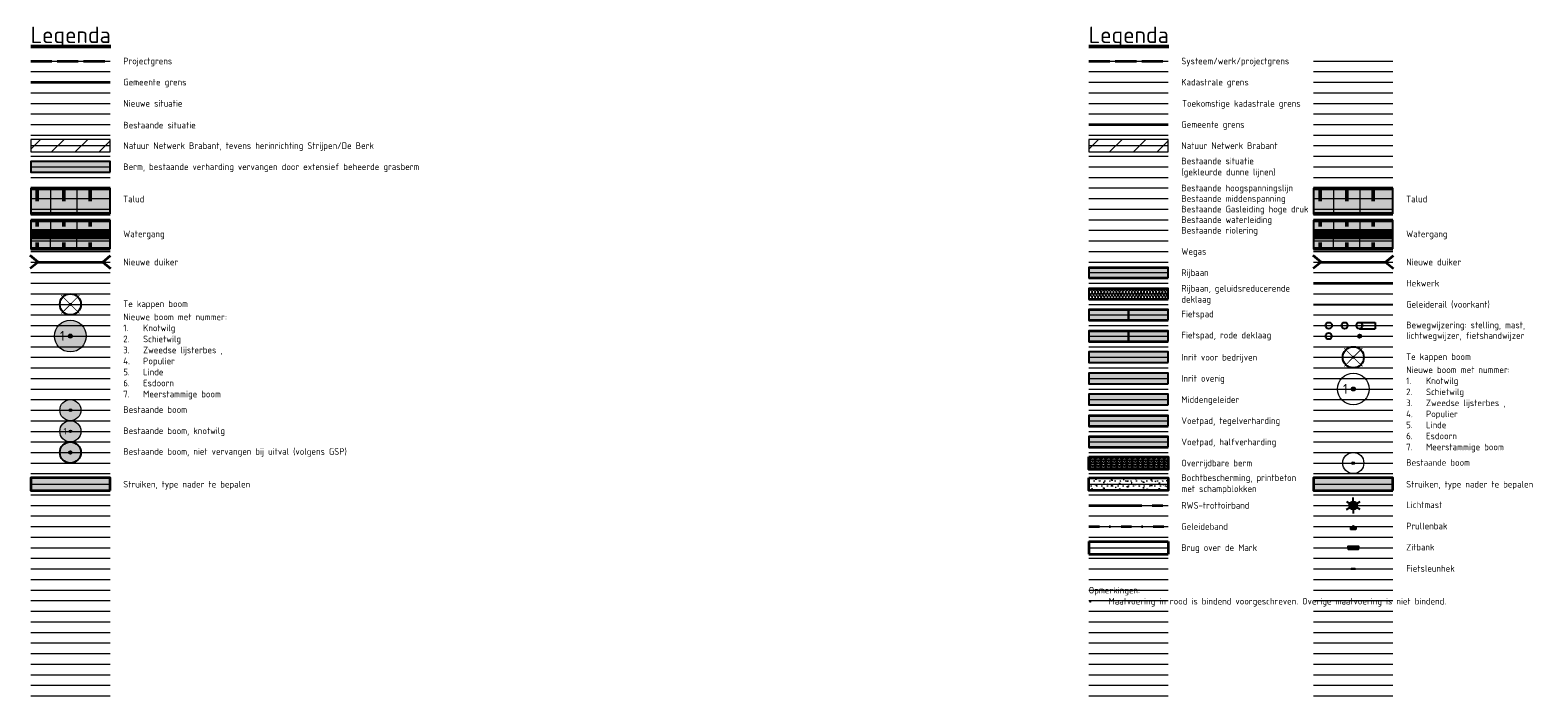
# Model space of a CAD drawing. Header units: metres. Extents: x 780 to 3546, y -363 to 107.
# Tile 9 of 18: x 1880 to 2165, y -51 to 75. Entities that reach past the tile are written whole.
import ezdxf
from ezdxf.enums import TextEntityAlignment as Align
from ezdxf.lldxf.tags import DXFTag

# ---------------------------------------------------------------- set-up
doc = ezdxf.new("R2010")
doc.units = ezdxf.units.M
for name, pattern in [('AM-AS', [16, 10, -2, 2, -2]), ('VH-GELEIDEBAND-SO', [6, 2, -2, 0, -2]), ('VH-RWSBAND-SO', [24, 10, -2, 2, -2, 2, -2, 2, -2]), ('XX-SYSTEEMGRENS', [5, 4, -1])]:
    doc.linetypes.add(name, pattern=pattern)
doc.layers.add('000___Hulplijn', color=150, linetype='Continuous', plot=False)
for name, color, linetype, lineweight in [('B-WE-GR-BOOM-A', 63, 'Continuous', 25), ('B-WE-GR-BOOM-S', 253, 'Continuous', 25), ('B-WE-GR-BOOM_NIETVERVANGEN-S', 162, 'Continuous', 25), ('B-WE-KG-GRENS_PERCEEL-G', 150, 'KG-PERCEEL', 18), ('B-WE-KL-ET_HS_LANDELIJK HOOGSPANNINGSNET_TENNET TSO-G', 10, 'KL-HS-N', 18), ('B-WE-KL-ET_MS_ENEXIS NETBEHEER BV-G', 130, 'KL-MS-N', 18), ('B-WE-RI-DRUK-G', 210, 'RI-PERS', 18), ('BEL_NAB_10_NNBO_V', 7, 'Continuous', 0), ('bos', 95, 'Continuous', 18), ('N-WE-AM-AS_WEG-G', 10, 'AM-AS', 18), ('N-WE-BV-GELEIDECONSTRUCTIE_GELEIDERAIL-G', 210, 'BV-GELEIDERAIL', 25), ('N-WE-GR-BOOM-S', 90, 'Continuous', 25), ('N-WE-GR-STRUIK-G', 90, 'Continuous', 35), ('N-WE-GW-GRONDWERKLIJN-G', 90, 'Continuous', 50), ('N-WE-GW-TALUD-V', 76, 'Continuous', 18), ('N-WE-GW-TALUDARCERING-S', 90, 'Continuous', 25), ('N-WE-GW-TALUDARCERING_KORT-G', 90, 'Continuous', 50), ('N-WE-GW-TALUDARCERING_LANG-G', 90, 'Continuous', 18), ('N-WE-GW-WATERGANG_TALUD-V', 126, 'Continuous', 18), ('N-WE-IE-MEUBILAIR_WEGMEUBILAIR_AFVALBAK-S-500', 7, 'Continuous', 25), ('N-WE-IE-MEUBILAIR_WEGMEUBILAIR_FIETSENREK-S', 7, 'Continuous', 25), ('N-WE-IE-MEUBILAIR_WEGMEUBILAIR_LICHTMAST-S-500', 7, 'Continuous', 25), ('N-WE-IE-MEUBILAIR_WEGMEUBILAIR_ZITBANK-S', 7, 'Continuous', 25), ('N-WE-IE-TERREINAFSCHEIDING_KUNSTMATIG_HEKWERK_GAAS-G', 20, 'IE-HEKWERK-SCHAPENHEKWERK', 35), ('N-WE-KG-GRENS_GEMEENTE-G', 150, 'KG-GEMEENTE', 35), ('N-WE-KG-GRENS_PERCEEL-G', 10, 'KG-PERCEEL', 18), ('N-WE-KG-GRENS_SYSTEEMGRENS-G', 7, 'XX-SYSTEEMGRENS', 35), ('N-WE-KW-KUNSTWERK-G', 170, 'Continuous', 35), ('N-WE-VH-HALFVERHARDING_GRASBETONSTEEN-A-500', 132, 'Continuous', 18), ('N-WE-VH-KANTOPSLUITING_GELEIDEBAND-G', 20, 'VH-GELEIDEBAND-SO', 35), ('N-WE-VH-KANTOPSLUITING_TROTTOIRBAND_RWS-G', 210, 'VH-RWSBAND-SO', 35), ('N-WE-VH-KANTVERHARDING-G', 210, 'Continuous', 35), ('N-WE-VH-KANTVERHARDING-G_2', 4, 'Continuous', 35), ('N-WE-VH-KANTVERHARDING-G_3', 221, 'Continuous', 35), ('N-WE-VW-BEWEGWIJZERING_DRAAGCONSTRUCTIE-S', 10, 'Continuous', 25), ('N-WE-WH-DUIKER-G', 150, 'Continuous', 35), ('X-XX-AL-LEGENDA-T25', 7, 'Continuous', 25), ('X-XX-AL-LEGENDA-T50', 7, 'Continuous', 50), ('X-XX-AL-REFERENTIE-G', 7, 'Continuous', 18), ('X-XX-AL-TEKENBLAD_VERKLARING-G', 7, 'Continuous', 18)]:
    doc.layers.add(name, color=color, linetype=linetype, lineweight=lineweight)
for name, color, linetype, lineweight, true_color in [('B-WE-KL-GAS_HD-G', 30, 'KL-GAS-HD-N', 18, 0xff7f00), ('B-WE-KL-WATER-G', 5, 'KL-WATER-N', 18, 0x0000ff), ('B-WE-VH-OPENVERHARDING_BETONSTRAATSTEEN_BEDRIJFSUITRIT-V', 7, 'Continuous', 18, 0xaf839a), ('B-WE-VH-OPENVERHARDING_BETONSTRAATSTEEN_HEIDEPAARS-V', 7, 'Continuous', 18, 0xc6b3ff), ('B-WE-VH-OPENVERHARDING_BETONSTRAATSTEEN_INRIT-V', 7, 'Continuous', 18, 0xd7c1cc), ('N-WE-GR-GRAS-V', 7, 'Continuous', 18, 0xbeffa8), ('N-WE-GR-STRUIK-V', 7, 'Continuous', 18, 0x00a500), ('N-WE-GW-WATERGANG_WATERLIJN-V', 7, 'Continuous', 18, 0x006892), ('N-WE-VH-GESLOTENVERHARDING_ASFALT_DEKLAAG-V', 7, 'Continuous', 18, 0x97aace), ('N-WE-VH-GESLOTENVERHARDING_BETON-A-500', 7, 'Continuous', 18, 0xcc0000), ('N-WE-VH-GESLOTENVERHARDING_FIETSPAD_ASFALT-V', 7, 'Continuous', 18, 0x7db5ae), ('N-WE-VH-GESLOTENVERHARDING_FIETSPAD_ASFALT_ROOD-V', 7, 'Continuous', 18, 0xdc6556), ('N-WE-VH-HALFVERHARDING-V', 7, 'Continuous', 18, 0xdbdb00), ('N-WE-VH-OPENVERHARDING_BETONTEGELS-V', 7, 'Continuous', 18, 0xc2c2c2), ('V-WE-GR-BOOM-S', 3, 'Continuous', 25, 0x00ff00)]:
    doc.layers.add(name, color=color, linetype=linetype, lineweight=lineweight, true_color=true_color)
doc.layers.add('X-XX-AL-HULPLIJN-GN', color=7, linetype='Continuous', lineweight=13, true_color=0x9b039b, plot=False)
doc.styles.add('NLCS-ISO', font='NLCS-ISO.ttf')
doc.styles.add('NLCS-ISO-M500-T25', font='NLCS-ISO.ttf', dxfattribs={"height": 1.25})
doc.styles.add('NLCS-ISO-M500-T50', font='NLCS-ISO.ttf', dxfattribs={"height": 2.5})
doc.styles.add('NLCS-ISO-T25', font='NLCS-ISO.ttf')
doc.linetypes.add('BV-GELEIDERAIL', pattern='A,10,-3,[108,NLCS.SHX,S=1,R=0,X=0,Y=0],-3', length=16)
doc.linetypes.add('IE-HEKWERK-SCHAPENHEKWERK', pattern='A,5,-1,[2,NLCS.SHX,S=1,R=0,X=0,Y=0],-1', length=7)
doc.linetypes.add('KG-GEMEENTE', pattern='A,1,-2.25,[5,NLCS.SHX,S=1,R=0,X=0,Y=0],-2.25', length=5.5)
tags = doc.linetypes.add('KG-PERCEEL', pattern='A,5.5,-2,["P",Standard,S=1.8,R=0,X=-0.5,Y=-0.9],-2,5.5,-2,[5,NLCS.SHX,S=0.75,R=0,X=0,Y=0],-2', length=19).pattern_tags.tags
tags[6] = DXFTag(74, 10)
tags = doc.linetypes.add('KL-GAS-HD-N', pattern='A,4,-1,[69,NLCS.SHX,S=0.5,R=0,X=0,Y=0],-1,4,-1,["H",Standard,S=1,R=0,X=0,Y=-0.5],-2', length=13).pattern_tags.tags
tags[18] = DXFTag(74, 10)
tags = doc.linetypes.add('KL-HS-N', pattern='A,4,-1,[103,NLCS.SHX,S=0.75,R=0,X=0,Y=0],-1,4,-1,["H",Standard,S=1,R=0,X=0,Y=-0.5],-2', length=13).pattern_tags.tags
tags[18] = DXFTag(74, 10)
tags = doc.linetypes.add('KL-MS-N', pattern='A,4,-1,[103,NLCS.SHX,S=0.75,R=0,X=0,Y=0],-1,4,-1,["M",Standard,S=1,R=0,X=0,Y=-0.5],-2', length=13).pattern_tags.tags
tags[18] = DXFTag(74, 10)
doc.linetypes.add('KL-WATER-N', pattern='A,7,-0.5,[168,NLCS.SHX,S=0.75,R=0,X=0.75,Y=0],-2', length=9.5)
tags = doc.linetypes.add('RI-PERS', pattern='A,7,-2,["P",Standard,S=1.8,R=0,X=-0.5,Y=-0.9],-2,7,-2,[102,NLCS.SHX,S=1,R=180,X=0,Y=0],-2', length=22).pattern_tags.tags
tags[6] = DXFTag(74, 10)

# ---------------------------------------------------------------- blocks, each defined once
blk = doc.blocks.new('*U13')
at = {"layer": 'X-XX-AL-HULPLIJN-GN', "flags": 128}
blk.add_lwpolyline([(-7.5, 0), (7.5, 0)], dxfattribs=at)
blk = doc.blocks.new('*U14')
at = {"layer": '000___Hulplijn', "color": 0, "linetype": 'ByBlock', "lineweight": -2, "transparency": 16777216}
for p in [(0, 0), (0, -2), (0, -4), (0, -6), (0, -8), (0, -10), (0, -12), (0, -14), (0, -16), (0, -18), (0, -20), (0, -22), (0, -24), (0, -26), (0, -28), (0, -30), (0, -32), (0, -34), (0, -36), (0, -38), (0, -40), (0, -42), (0, -44), (0, -46), (0, -48), (0, -50), (0, -52), (0, -54), (0, -56), (0, -58), (0, -60), (0, -62), (0, -64), (0, -66), (0, -68), (0, -70), (0, -72), (0, -74), (0, -76), (0, -78), (0, -80), (0, -82), (0, -84), (0, -86), (0, -88), (0, -90), (0, -92), (0, -94), (0, -96), (0, -98), (0, -100), (0, -102), (0, -104), (0, -106), (0, -108), (0, -110), (0, -112), (0, -114), (0, -116), (0, -118), (0, -120)]:
    blk.add_blockref('*U13', p, dxfattribs=at)
blk = doc.blocks.new('*U15')
at = {"layer": 'N-WE-GW-TALUDARCERING_KORT-G'}
for p, q in [((104851.15, 400650.89), (104851.15, 400648.52)), ((104856.15, 400650.89), (104856.15, 400648.52)), ((104861.15, 400650.89), (104861.15, 400648.52))]:
    blk.add_line(p, q, dxfattribs=at)
at = {"layer": 'N-WE-GW-TALUDARCERING_LANG-G'}
for p, q in [((104853.65, 400650.89), (104853.65, 400646.14)), ((104858.65, 400650.89), (104858.65, 400646.14))]:
    blk.add_line(p, q, dxfattribs=at)
blk = doc.blocks.new('*U17')
for p, q in [((0, 0), (-1.5, 1.25)), ((0, 0), (-1.5, -1.25)), ((0, 0), (12.21, 0)), ((12.21, 0), (13.71, 1.25)), ((12.21, 0), (13.71, -1.25))]:
    blk.add_line(p, q)
blk = doc.blocks.new('*U43')
at = {"layer": 'N-WE-GW-TALUDARCERING_KORT-G'}
for p, q in [((1081.09, -18.96), (1081.09, -20.15)), ((1086.09, -18.96), (1086.09, -20.15)), ((1091.09, -18.96), (1091.09, -20.15))]:
    blk.add_line(p, q, dxfattribs=at)
at = {"layer": 'N-WE-GW-TALUDARCERING_LANG-G'}
for p, q in [((1083.59, -18.96), (1083.59, -21.34)), ((1088.59, -18.96), (1088.59, -21.34))]:
    blk.add_line(p, q, dxfattribs=at)
blk = doc.blocks.new('*U44')
at = {"layer": 'N-WE-GW-TALUDARCERING_KORT-G'}
for p, q in [((1081.09, -24.34), (1081.09, -23.15)), ((1086.09, -24.34), (1086.09, -23.15)), ((1091.09, -24.34), (1091.09, -23.15))]:
    blk.add_line(p, q, dxfattribs=at)
at = {"layer": 'N-WE-GW-TALUDARCERING_LANG-G'}
for p, q in [((1083.59, -24.34), (1083.59, -21.96)), ((1088.59, -24.34), (1088.59, -21.96))]:
    blk.add_line(p, q, dxfattribs=at)
blk = doc.blocks.new('V-SGR-BOOM_01')
at = {"ltscale": 0.1}
h = blk.add_hatch(color=256, dxfattribs=at)
edge = h.paths.add_edge_path()
edge.add_arc((0, 0), 0.15, 0, 360)
at = {"color": 1, "lineweight": -3, "true_color": 0xff0000, "const_width": 0.2, "flags": 128}
for points in [[(2.15, 2.15), (-2.15, -2.15)], [(-2.15, 2.15), (2.15, -2.15)]]:
    blk.add_lwpolyline(points, dxfattribs=at)
for radius in [2.5, 0.045]:
    blk.add_circle((0, 0), radius)
at = {"ltscale": 0.1}
blk.add_circle((0, 0), 0.15, dxfattribs=at)
blk = doc.blocks.new('SGR-BOOM_01-SO')
at = {"color": 0, "linetype": 'ByBlock', "lineweight": -2}
for radius in [2, 0.25]:
    blk.add_circle((0, 0), radius, dxfattribs=at)
blk = doc.blocks.new('SGR-BOOM_KNOTWILG-SO')
at = {"linetype": 'ByBlock', "lineweight": 18}
h = blk.add_hatch(color=0, dxfattribs=at)
h.dxf.hatch_style = 1
edge = h.paths.add_edge_path()
edge.add_arc((0, 0), 0.25, 0, 360)
at = {"color": 0, "linetype": 'ByBlock', "lineweight": 18}
for radius in [2, 0.25]:
    blk.add_circle((0, 0), radius, dxfattribs=at)
at = {"color": 0, "linetype": 'ByBlock', "lineweight": 18, "style": 'NLCS-ISO-M500-T25'}
blk.add_text('1', height=1.25, dxfattribs=at).set_placement((-1.3, -0.6))
blk = doc.blocks.new('SGR-BOOM_KNOTWILG_VERVANGEN-SO')
at = {"linetype": 'ByBlock', "lineweight": 18}
h = blk.add_hatch(color=0, dxfattribs=at)
h.dxf.hatch_style = 1
edge = h.paths.add_edge_path()
edge.add_arc((0, 0), 0.25, 0, 360)
at = {"layer": 'B-WE-GR-BOOM-A'}
h = blk.add_hatch(color=256, dxfattribs=at)
h.dxf.hatch_style = 1
edge = h.paths.add_edge_path()
edge.add_arc((0, 0), 2, 0, 360)
at = {"color": 0, "linetype": 'ByBlock', "lineweight": 18}
for radius in [2, 0.25]:
    blk.add_circle((0, 0), radius, dxfattribs=at)
at = {"color": 0, "linetype": 'ByBlock', "lineweight": 18, "style": 'NLCS-ISO-M500-T25'}
blk.add_text('1', height=1.25, dxfattribs=at).set_placement((-1.3, -0.6))
blk = doc.blocks.new('SIE-WEG_LICHTMAST-SO')
h = blk.add_hatch(color=256)
h.paths.add_polyline_path([(1.38, 0.59, 0.658505), (-1.38, 0.59)])
h.paths.add_polyline_path([(-1.38, -0.59, 0.658505), (1.38, -0.59)])
at = {"flags": 128}
for points in [[(-2.6, 1.5), (-1.3, 0.75)], [(-1.38, 0.59), (1.38, 0.59)], [(0, 1.5), (0, 3)], [(1.3, 0.75), (2.6, 1.5)], [(-2.6, -1.5), (-1.3, -0.75)], [(-1.38, -0.59), (1.38, -0.59)], [(0, -1.5), (0, -3)], [(2.6, -1.5), (1.3, -0.75)]]:
    blk.add_lwpolyline(points, dxfattribs=at)
blk.add_circle((0, 0), 1.5)
at = {"style": 'NLCS-ISO'}
blk.add_attdef('TYPE', text='', height=1.8, dxfattribs=at).set_placement((0, 3), align=Align.BOTTOM_CENTER)
blk = doc.blocks.new('SIE-WEG_AFVALBAK_01-SO')
for p, q in [((2, -0.5), (-2, -0.5)), ((-1.7, -1), (-2, -0.5)), ((-2, -0.5), (-2, -2.2)), ((-1.7, -1.3), (-2, -2.2)), ((2, -2.2), (-2, -2.2)), ((1.7, -1), (-1.7, -1)), ((-1.7, -1.3), (-1.7, -1)), ((1.7, -1.3), (-1.7, -1.3)), ((-1.5, -1.5), (-1.7, -2)), ((1.7, -2), (-1.7, -2)), ((1.5, -1.5), (-1.5, -1.5)), ((1.5, -1.5), (1.7, -2)), ((1.7, -1), (2, -0.5)), ((1.7, -1.3), (1.7, -1)), ((1.7, -1.3), (2, -2.2)), ((2, -0.5), (2, -2.2))]:
    blk.add_line(p, q)
blk.add_circle((0, 0), 0.454)
blk = doc.blocks.new('SIE-WEG_ZITBANK_MET_LEUNING')
blk.add_hatch(color=256).paths.add_polyline_path([(-0.98, 0.3), (-0.98, 0.25), (0.98, 0.25), (0.98, 0.3)])
for p, q in [((-0.69, 0.25), (-0.69, 0.17)), ((-0.64, 0.25), (-0.64, 0.17)), ((0.64, 0.25), (0.64, 0.17)), ((0.69, 0.25), (0.69, 0.17)), ((-0.69, -0.11), (-0.69, -0.02)), ((-0.64, -0.11), (-0.64, -0.02)), ((0.64, -0.11), (0.64, -0.02)), ((0.69, -0.11), (0.69, -0.02))]:
    blk.add_line(p, q)
at = {"flags": 128}
for points in [[(-0.98, 0.25), (-0.98, 0.3), (0.98, 0.3), (0.98, 0.25)], [(0.98, 0.17), (0.98, -0.02), (-0.98, -0.02), (-0.98, 0.17)], [(-0.98, -0.11), (-0.98, -0.3), (0.98, -0.3), (0.98, -0.11)]]:
    blk.add_lwpolyline(points, close=True, dxfattribs=at)
blk = doc.blocks.new('SIE-WEG_FIETSNIET')
for p, q in [((-0.38, 0.02), (-0.38, -0.02)), ((0.37, 0.02), (-0.38, 0.02)), ((0.37, 0.02), (0.37, -0.02)), ((0.37, -0.02), (-0.38, -0.02))]:
    blk.add_line(p, q)
for centre in [(-0.38, 0), (0.37, 0)]:
    blk.add_circle(centre, 0.02)
blk = doc.blocks.new('*U48')
at = {"const_width": 0.1, "flags": 128}
blk.add_lwpolyline([(0.3, 0), (1.2, 0)], dxfattribs=at)
at = {"linetype": 'ByBlock'}
blk.add_circle((0, 0), 0.3, dxfattribs=at)
blk.add_circle((1.5, 0), 0.3)
blk = doc.blocks.new('*U49')
at = {"linetype": 'ByBlock', "const_width": 0.1, "flags": 128}
blk.add_lwpolyline([(0, 0), (1, 0)], dxfattribs=at)
at = {"linetype": 'ByBlock'}
blk.add_circle((0, 0), 0.3, dxfattribs=at)
blk = doc.blocks.new('*U50')
for p, q in [((0, 0.3), (1.5, 0.3)), ((1.5, 0.3), (1.5, -0.3)), ((0, -0.3), (1.5, -0.3))]:
    blk.add_line(p, q)
at = {"linetype": 'ByBlock'}
blk.add_circle((0, 0), 0.3, dxfattribs=at)
blk = doc.blocks.new('*U51')
at = {"linetype": 'ByBlock'}
h = blk.add_hatch(color=256, dxfattribs=at)
h.dxf.hatch_style = 1
edge = h.paths.add_edge_path()
edge.add_arc((0, 0), 0.15, 0, 360)
at = {"linetype": 'ByBlock', "const_width": 0.1, "flags": 128}
blk.add_lwpolyline([(0, 0), (1, 0)], dxfattribs=at)
at = {"linetype": 'ByBlock'}
blk.add_circle((0, 0), 0.15, dxfattribs=at)

msp = doc.modelspace()

# ---------------------------------------------------------------- hatches: boundary and pattern name
h = msp.add_hatch(color=104)
h.dxf.hatch_style = 1
edge = h.paths.add_edge_path()
edge.add_arc((1887.34, 17.16), 3, 0, 360)
h = msp.add_hatch(color=63)
h.dxf.hatch_style = 1
edge = h.paths.add_edge_path()
edge.add_arc((1887.34, 3.16), 2, 0, 360)
h = msp.add_hatch(color=63)
h.dxf.hatch_style = 1
edge = h.paths.add_edge_path()
edge.add_arc((1887.34, -4.84), 2, 0, 360)
at = {"layer": 'B-WE-VH-OPENVERHARDING_BETONSTRAATSTEEN_BEDRIJFSUITRIT-V'}
h = msp.add_hatch(color=256, dxfattribs=at)
h.dxf.hatch_style = 1
h.paths.add_polyline_path([(2094.84, 12.16), (2094.84, 14.16), (2079.84, 14.16), (2079.84, 12.16)])
at = {"layer": 'B-WE-VH-OPENVERHARDING_BETONSTRAATSTEEN_HEIDEPAARS-V'}
h = msp.add_hatch(color=256, dxfattribs=at)
h.dxf.hatch_style = 1
h.paths.add_polyline_path([(2094.84, 4.16), (2094.84, 6.16), (2079.84, 6.16), (2079.84, 4.16)])
at = {"layer": 'B-WE-VH-OPENVERHARDING_BETONSTRAATSTEEN_INRIT-V'}
h = msp.add_hatch(color=256, dxfattribs=at)
h.dxf.hatch_style = 1
h.paths.add_polyline_path([(2094.84, 8.16), (2094.84, 10.16), (2079.84, 10.16), (2079.84, 8.16)])
at = {"layer": 'bos'}
h = msp.add_hatch(dxfattribs=at)
h.set_pattern_fill('ANSI31', color=61)
h.set_pattern_definition([(45, (-102970.0564, -400562.1076), (-2.24506403, 2.24506403), [])])
h.paths.add_polyline_path([(1894.84, 51.97), (1894.84, 54.35), (1879.84, 54.35), (1879.84, 51.97)])
h = msp.add_hatch(dxfattribs=at)
h.set_pattern_fill('ANSI31', color=61)
h.set_pattern_definition([(45, (-102770.0564, -400562.1076), (-2.24506403, 2.24506403), [])])
h.paths.add_polyline_path([(2094.84, 51.97), (2094.84, 54.35), (2079.84, 54.35), (2079.84, 51.97)])
at = {"layer": 'N-WE-GR-GRAS-V'}
h = msp.add_hatch(color=256, dxfattribs=at)
h.dxf.hatch_style = 1
h.paths.add_polyline_path([(1894.84, 48.16), (1894.84, 50.16), (1879.84, 50.16), (1879.84, 48.16)])
at = {"layer": 'N-WE-GR-STRUIK-V'}
h = msp.add_hatch(color=256, dxfattribs=at)
h.dxf.hatch_style = 1
h.paths.add_polyline_path([(1894.84, -12.03), (1894.84, -9.65), (1879.84, -9.65), (1879.84, -12.03)])
h = msp.add_hatch(color=256, dxfattribs=at)
h.dxf.hatch_style = 1
h.paths.add_polyline_path([(2137.34, -12.03), (2137.34, -9.65), (2122.34, -9.65), (2122.34, -12.03)])
at = {"layer": 'N-WE-GW-TALUD-V'}
h = msp.add_hatch(color=256, dxfattribs=at)
h.dxf.hatch_style = 1
h.paths.add_polyline_path([(1894.84, 40.29), (1894.84, 45.04), (1879.84, 45.04), (1879.84, 40.29)])
h = msp.add_hatch(color=256, dxfattribs=at)
h.dxf.hatch_style = 1
h.paths.add_polyline_path([(2137.34, 40.29), (2137.34, 45.04), (2122.34, 45.04), (2122.34, 40.29)])
at = {"layer": 'N-WE-GW-WATERGANG_TALUD-V'}
h = msp.add_hatch(color=256, dxfattribs=at)
h.dxf.hatch_style = 1
h.paths.add_polyline_path([(1894.84, 37.04), (1894.84, 39.04), (1879.84, 39.04), (1879.84, 37.04)])
h = msp.add_hatch(color=256, dxfattribs=at)
h.dxf.hatch_style = 1
h.paths.add_polyline_path([(2137.34, 37.04), (2137.34, 39.04), (2122.34, 39.04), (2122.34, 37.04)])
h = msp.add_hatch(color=256, dxfattribs=at)
h.dxf.hatch_style = 1
h.paths.add_polyline_path([(1894.84, 33.66), (1894.84, 35.66), (1879.84, 35.66), (1879.84, 33.66)])
h = msp.add_hatch(color=256, dxfattribs=at)
h.dxf.hatch_style = 1
h.paths.add_polyline_path([(2137.34, 33.66), (2137.34, 35.66), (2122.34, 35.66), (2122.34, 33.66)])
at = {"layer": 'N-WE-GW-WATERGANG_WATERLIJN-V'}
h = msp.add_hatch(color=256, dxfattribs=at)
h.dxf.hatch_style = 1
h.paths.add_polyline_path([(1894.84, 35.66), (1894.84, 37.16), (1879.84, 37.16), (1879.84, 35.66)])
h = msp.add_hatch(color=256, dxfattribs=at)
h.dxf.hatch_style = 1
h.paths.add_polyline_path([(2137.34, 35.66), (2137.34, 37.16), (2122.34, 37.16), (2122.34, 35.66)])
at = {"layer": 'N-WE-VH-GESLOTENVERHARDING_ASFALT_DEKLAAG-V'}
h = msp.add_hatch(color=256, dxfattribs=at)
h.dxf.hatch_style = 1
h.paths.add_polyline_path([(2094.84, 30.16), (2079.84, 30.16), (2079.84, 28.16), (2094.84, 28.16)])
h = msp.add_hatch(dxfattribs=at)
h.set_pattern_fill('AVH-ASFALT-SO', color=256, scale=0.5, pattern_type=2)
h.set_pattern_definition([(60, (0, -4), (-0.4330127, 0.25), []), (120, (0, -4), (-0.4330127, -0.25), [])])
h.paths.add_polyline_path([(2094.84, 26.16), (2079.84, 26.16), (2079.84, 24.16), (2094.84, 24.16)])
at = {"layer": 'N-WE-VH-GESLOTENVERHARDING_BETON-A-500'}
h = msp.add_hatch(dxfattribs=at)
h.set_pattern_fill('AVH-BETON-SO', color=256, scale=0.5, pattern_type=2)
h.set_pattern_definition([(45, (2095.3438, -11.5274), (0, 2.12132), [0.07071, -1.025305, 0, -1.025305]), (45, (2095.4593, -11.5752), (0, 2.12132), [0.07071, -1.025305, 0, -1.025305]), (337.5, (2095.3938, -11.4774), (-1e-09, -2.12132), [0.125, -0.74929, 0, -0.74794]), (337.5, (2095.3438, -11.5274), (-1e-09, -2.12132), [0.125, -0.74929, 0, -0.74794]), (60, (2094.8438, -12.0274), (-1, 1.73205), [0.09375, -0.95312, 0, -0.95312]), (120, (2094.8438, -12.0274), (-2, 4e-09), [0.09375, -0.95312, 0, -0.95312]), (0, (2094.797, -11.9462), (1, 1.73205), [0.09375, -0.95312, 0, -0.95312])])
h.paths.add_polyline_path([(2079.84, -9.65), (2094.84, -9.65), (2094.84, -12.03), (2079.84, -12.03)])
at = {"layer": 'N-WE-VH-GESLOTENVERHARDING_FIETSPAD_ASFALT-V'}
h = msp.add_hatch(color=256, dxfattribs=at)
h.dxf.hatch_style = 1
h.paths.add_polyline_path([(2087.34, 20.16), (2087.34, 22.16), (2079.84, 22.16), (2079.84, 20.16)])
h = msp.add_hatch(color=256, dxfattribs=at)
h.dxf.hatch_style = 1
h.paths.add_polyline_path([(2094.84, 20.16), (2094.84, 22.16), (2087.34, 22.16), (2087.34, 20.16)])
at = {"layer": 'N-WE-VH-GESLOTENVERHARDING_FIETSPAD_ASFALT_ROOD-V'}
h = msp.add_hatch(color=256, dxfattribs=at)
h.dxf.hatch_style = 1
h.paths.add_polyline_path([(2087.34, 16.16), (2087.34, 18.16), (2079.84, 18.16), (2079.84, 16.16)])
h = msp.add_hatch(color=256, dxfattribs=at)
h.dxf.hatch_style = 1
h.paths.add_polyline_path([(2094.84, 16.16), (2094.84, 18.16), (2087.34, 18.16), (2087.34, 16.16)])
at = {"layer": 'N-WE-VH-HALFVERHARDING-V'}
h = msp.add_hatch(color=256, dxfattribs=at)
h.dxf.hatch_style = 1
h.paths.add_polyline_path([(2094.84, -3.84), (2094.84, -1.84), (2079.84, -1.84), (2079.84, -3.84)])
at = {"layer": 'N-WE-VH-HALFVERHARDING_GRASBETONSTEEN-A-500'}
h = msp.add_hatch(dxfattribs=at)
h.set_pattern_fill('AVH-GRASBETONSTEEN_01-SO', color=256, scale=0.5, pattern_type=2)
h.set_pattern_definition([(90, (1000, -19), (-1, 6e-17), []), (90, (1000.25, -19), (-1, 6e-17), []), (0, (1000, -19), (0, 1), [-0.25, 0.25]), (0, (1000, -18.75), (0, 1), [-0.25, 0.25]), (0, (1000, -18.5), (0, 1), [0.25, -0.25]), (0, (1000, -18.25), (0, 1), [0.25, -0.25]), (90, (1000.5, -19), (-1, 6e-17), [0.25, -0.25]), (90, (1000.75, -19), (-1, 6e-17), [0.25, -0.25])])
h.paths.add_polyline_path([(2079.84, -5.65), (2094.84, -5.65), (2094.84, -8.03), (2079.84, -8.03)])
at = {"layer": 'N-WE-VH-OPENVERHARDING_BETONTEGELS-V'}
h = msp.add_hatch(color=256, dxfattribs=at)
h.dxf.hatch_style = 1
h.paths.add_polyline_path([(2094.84, 0.16), (2094.84, 2.16), (2079.84, 2.16), (2079.84, 0.16)])

# ---------------------------------------------------------------- linework, layer by layer
at = {"layer": '000___Hulplijn'}
for points in [[(1894.84, 48.16), (1894.84, 50.16), (1879.84, 50.16), (1879.84, 48.16)], [(1894.84, 40.29), (1894.84, 45.04), (1879.84, 45.04), (1879.84, 40.29)], [(2137.34, 40.29), (2137.34, 45.04), (2122.34, 45.04), (2122.34, 40.29)], [(1894.84, 37.04), (1894.84, 39.04), (1879.84, 39.04), (1879.84, 37.04)], [(1894.84, 35.66), (1894.84, 37.16), (1879.84, 37.16), (1879.84, 35.66)], [(2137.34, 37.04), (2137.34, 39.04), (2122.34, 39.04), (2122.34, 37.04)], [(2137.34, 35.66), (2137.34, 37.16), (2122.34, 37.16), (2122.34, 35.66)], [(1894.84, 33.66), (1894.84, 35.66), (1879.84, 35.66), (1879.84, 33.66)], [(2137.34, 33.66), (2137.34, 35.66), (2122.34, 35.66), (2122.34, 33.66)], [(2094.84, 28.16), (2094.84, 30.16), (2079.84, 30.16), (2079.84, 28.16)], [(2094.84, 24.16), (2094.84, 26.16), (2079.84, 26.16), (2079.84, 24.16)], [(2087.34, 20.16), (2087.34, 22.16), (2079.84, 22.16), (2079.84, 20.16)], [(2094.84, 20.16), (2094.84, 22.16), (2087.34, 22.16), (2087.34, 20.16)], [(2087.34, 16.16), (2087.34, 18.16), (2079.84, 18.16), (2079.84, 16.16)], [(2094.84, 16.16), (2094.84, 18.16), (2087.34, 18.16), (2087.34, 16.16)], [(2094.84, 12.16), (2094.84, 14.16), (2079.84, 14.16), (2079.84, 12.16)], [(2094.84, 8.16), (2094.84, 10.16), (2079.84, 10.16), (2079.84, 8.16)], [(2094.84, 4.16), (2094.84, 6.16), (2079.84, 6.16), (2079.84, 4.16)], [(2094.84, 0.16), (2094.84, 2.16), (2079.84, 2.16), (2079.84, 0.16)], [(2094.84, -3.84), (2094.84, -1.84), (2079.84, -1.84), (2079.84, -3.84)]]:
    msp.add_lwpolyline(points, close=True, dxfattribs=at)
msp.add_circle((1887.34, -4.84), 2, dxfattribs=at)
at = {"layer": 'B-WE-KG-GRENS_PERCEEL-G'}
msp.add_line((2079.84, 65.16), (2094.84, 65.16), dxfattribs=at)
at = {"layer": 'B-WE-KL-ET_HS_LANDELIJK HOOGSPANNINGSNET_TENNET TSO-G', "lineweight": 5}
msp.add_line((2079.84, 45.16), (2094.84, 45.16), dxfattribs=at)
at = {"layer": 'B-WE-KL-ET_MS_ENEXIS NETBEHEER BV-G', "lineweight": 5}
msp.add_line((2079.84, 43.16), (2094.84, 43.16), dxfattribs=at)
at = {"layer": 'B-WE-KL-GAS_HD-G', "lineweight": 5}
msp.add_line((2079.84, 41.16), (2094.84, 41.16), dxfattribs=at)
at = {"layer": 'B-WE-KL-WATER-G', "lineweight": 5}
msp.add_line((2079.84, 39.16), (2094.84, 39.16), dxfattribs=at)
at = {"layer": 'B-WE-RI-DRUK-G', "lineweight": 5}
msp.add_line((2079.84, 37.16), (2094.84, 37.16), dxfattribs=at)
at = {"layer": 'BEL_NAB_10_NNBO_V'}
for points in [[(1894.84, 51.97), (1894.84, 54.35), (1879.84, 54.35), (1879.84, 51.97)], [(2094.84, 51.97), (2094.84, 54.35), (2079.84, 54.35), (2079.84, 51.97)]]:
    msp.add_lwpolyline(points, close=True, dxfattribs=at)
at = {"layer": 'N-WE-AM-AS_WEG-G', "linetype": 'AM-AS', "lineweight": 18}
msp.add_line((2079.84, 33.16), (2094.84, 33.16), dxfattribs=at)
at = {"layer": 'N-WE-BV-GELEIDECONSTRUCTIE_GELEIDERAIL-G'}
msp.add_line((2122.34, 23.16), (2137.34, 23.16), dxfattribs=at)
at = {"layer": 'N-WE-GR-STRUIK-G', "flags": 128}
for points in [[(1894.84, -12.03), (1894.84, -9.65), (1879.84, -9.65), (1879.84, -12.03)], [(2137.34, -12.03), (2137.34, -9.65), (2122.34, -9.65), (2122.34, -12.03)]]:
    msp.add_lwpolyline(points, close=True, dxfattribs=at)
at = {"layer": 'N-WE-GW-GRONDWERKLIJN-G', "ltscale": 2}
for p, q in [((1879.84, 45.04), (1894.84, 45.04)), ((2122.34, 45.04), (2137.34, 45.04)), ((1879.84, 40.29), (1894.84, 40.29)), ((2122.34, 40.29), (2137.34, 40.29)), ((1879.84, 39.04), (1894.84, 39.04)), ((2122.34, 39.04), (2137.34, 39.04)), ((1879.84, 36.66), (1894.84, 36.66)), ((1879.84, 36.04), (1894.84, 36.04)), ((2122.34, 36.66), (2137.34, 36.66)), ((2122.34, 36.04), (2137.34, 36.04)), ((1879.84, 33.66), (1894.84, 33.66)), ((2122.34, 33.66), (2137.34, 33.66))]:
    msp.add_line(p, q, dxfattribs=at)
at = {"layer": 'N-WE-IE-TERREINAFSCHEIDING_KUNSTMATIG_HEKWERK_GAAS-G', "ltscale": 0.4}
msp.add_line((2122.34, 27.16), (2137.34, 27.16), dxfattribs=at)
at = {"layer": 'N-WE-KG-GRENS_GEMEENTE-G'}
for p, q in [((1879.84, 65.16), (1894.84, 65.16)), ((2079.84, 57.16), (2094.84, 57.16))]:
    msp.add_line(p, q, dxfattribs=at)
at = {"layer": 'N-WE-KG-GRENS_PERCEEL-G'}
msp.add_line((2079.84, 61.16), (2094.84, 61.16), dxfattribs=at)
at = {"layer": 'N-WE-KG-GRENS_SYSTEEMGRENS-G'}
for p, q in [((1879.84, 69.16), (1894.84, 69.16)), ((2079.84, 69.16), (2094.84, 69.16))]:
    msp.add_line(p, q, dxfattribs=at)
at = {"layer": 'N-WE-KW-KUNSTWERK-G', "ltscale": 2}
for p, q in [((2079.84, -21.65), (2094.84, -21.65)), ((2079.84, -21.65), (2079.84, -24.03)), ((2094.84, -21.65), (2094.84, -24.03)), ((2079.84, -24.03), (2094.84, -24.03))]:
    msp.add_line(p, q, dxfattribs=at)
at = {"layer": 'N-WE-VH-KANTOPSLUITING_GELEIDEBAND-G'}
msp.add_line((2079.84, -18.84), (2094.84, -18.84), dxfattribs=at)
at = {"layer": 'N-WE-VH-KANTOPSLUITING_TROTTOIRBAND_RWS-G'}
msp.add_line((2079.84, -14.84), (2094.84, -14.84), dxfattribs=at)
at = {"layer": 'N-WE-VH-KANTVERHARDING-G', "ltscale": 2}
for p, q in [((2079.84, 30.16), (2094.84, 30.16)), ((2079.84, 28.16), (2094.84, 28.16)), ((2079.84, 26.16), (2094.84, 26.16)), ((2079.84, 24.16), (2094.84, 24.16)), ((2079.84, 2.16), (2094.84, 2.16)), ((2079.84, 0.16), (2094.84, 0.16))]:
    msp.add_line(p, q, dxfattribs=at)
for points in [[(2079.84, -5.65), (2094.84, -5.65), (2094.84, -8.03), (2079.84, -8.03)], [(2079.84, -9.65), (2094.84, -9.65), (2094.84, -12.03), (2079.84, -12.03)]]:
    msp.add_lwpolyline(points, close=True, dxfattribs=at)
at = {"layer": 'N-WE-VH-KANTVERHARDING-G_2', "ltscale": 2}
for p, q in [((2079.84, 22.16), (2094.84, 22.16)), ((2079.84, 20.16), (2094.84, 20.16)), ((2079.84, 18.16), (2094.84, 18.16)), ((2079.84, 16.16), (2094.84, 16.16))]:
    msp.add_line(p, q, dxfattribs=at)
at = {"layer": 'N-WE-VH-KANTVERHARDING-G_3', "ltscale": 2}
for p, q in [((2079.84, -1.84), (2094.84, -1.84)), ((2079.84, -3.84), (2094.84, -3.84))]:
    msp.add_line(p, q, dxfattribs=at)
at = {"layer": 'X-XX-AL-REFERENTIE-G', "color": 253, "lineweight": 5}
msp.add_line((1879.84, 57.16), (1894.84, 57.16), dxfattribs=at)
at = {"layer": 'X-XX-AL-REFERENTIE-G', "color": 4, "lineweight": 5}
msp.add_line((2079.84, 49.16), (2094.84, 49.16), dxfattribs=at)
at = {"layer": 'X-XX-AL-TEKENBLAD_VERKLARING-G', "color": 7}
msp.add_line((1879.84, 61.16), (1894.84, 61.16), dxfattribs=at)

# ---------------------------------------------------------------- block references
at = {"layer": '000___Hulplijn', "ltscale": 2}
for p in [(1887.34, 69.16), (2087.34, 69.16), (2129.84, 69.16)]:
    msp.add_blockref('*U14', p, dxfattribs=at)
at = {"layer": 'B-WE-GR-BOOM-S', "lineweight": 5}
for p in [(1887.34, 3.16), (2129.84, -6.84)]:
    msp.add_blockref('SGR-BOOM_01-SO', p, dxfattribs=at)
at = {"layer": 'B-WE-GR-BOOM-S'}
msp.add_blockref('SGR-BOOM_KNOTWILG_VERVANGEN-SO', (1887.34, -0.84), dxfattribs=at)
at = {"layer": 'B-WE-GR-BOOM_NIETVERVANGEN-S'}
msp.add_blockref('SGR-BOOM_01-SO', (1887.34, -4.84), dxfattribs=at)
at = {"layer": 'N-WE-GR-BOOM-S', "xscale": 1.5, "yscale": 1.5, "zscale": 1.5}
for p in [(1887.34, 17.16), (2129.84, 7.16)]:
    msp.add_blockref('SGR-BOOM_KNOTWILG-SO', p, dxfattribs=at)
at = {"layer": 'N-WE-GW-TALUDARCERING-S'}
for name, p in [('*U15', (-102970.06, -400605.86)), ('*U15', (-102727.56, -400605.86)), ('*U43', (800, 58)), ('*U43', (1042.5, 58)), ('*U44', (800, 58)), ('*U44', (1042.5, 58))]:
    msp.add_blockref(name, p, dxfattribs=at)
at = {"layer": 'N-WE-IE-MEUBILAIR_WEGMEUBILAIR_AFVALBAK-S-500', "xscale": 0.25, "yscale": 0.25, "zscale": 0.25}
msp.add_blockref('SIE-WEG_AFVALBAK_01-SO', (2129.84, -18.84), dxfattribs=at)
at = {"layer": 'N-WE-IE-MEUBILAIR_WEGMEUBILAIR_FIETSENREK-S'}
msp.add_blockref('SIE-WEG_FIETSNIET', (2129.84, -26.86), dxfattribs=at)
at = {"layer": 'N-WE-IE-MEUBILAIR_WEGMEUBILAIR_LICHTMAST-S-500', "xscale": 0.5, "yscale": 0.5, "zscale": 0.5}
msp.add_blockref('SIE-WEG_LICHTMAST-SO', (2129.84, -14.84), dxfattribs=at)
at = {"layer": 'N-WE-IE-MEUBILAIR_WEGMEUBILAIR_ZITBANK-S'}
msp.add_blockref('SIE-WEG_ZITBANK_MET_LEUNING', (2129.84, -22.84), dxfattribs=at)
at = {"layer": 'N-WE-VW-BEWEGWIJZERING_DRAAGCONSTRUCTIE-S'}
for name, p, xscale, yscale, zscale in [('*U49', (2125.19, 17.16), 2, 2, 2), ('*U48', (2125.2, 19.16), 2, 2, 2), ('*U50', (2130.99, 19.16), 1.999999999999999, 1.999999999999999, 1.999999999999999), ('*U51', (2131.03, 17.16), 1.999999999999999, 1.999999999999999, 1.999999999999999)]:
    msp.add_blockref(name, p, dxfattribs=dict(at, xscale=xscale, yscale=yscale, zscale=zscale))
at = {"layer": 'N-WE-WH-DUIKER-G'}
for p in [(1881.24, 31.16), (2123.74, 31.16)]:
    msp.add_blockref('*U17', p, dxfattribs=at)
at = {"layer": 'V-WE-GR-BOOM-S', "xscale": 0.8000000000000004, "yscale": 0.8000000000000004, "zscale": 0.8000000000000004, "rotation": 0.2169203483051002}
for p in [(1887.34, 23.16), (2129.84, 13.16)]:
    msp.add_blockref('V-SGR-BOOM_01', p, dxfattribs=at)

# ---------------------------------------------------------------- texts
at = {"layer": 'X-XX-AL-LEGENDA-T25', "style": 'NLCS-ISO-T25'}
for s, p in [('Projectgrens', (1897.34, 68.54)), ('Systeem/werk/projectgrens', (2097.34, 68.54)), ('Gemeente grens', (1897.34, 64.54)), ('Kadastrale grens', (2097.34, 64.54)), ('Nieuwe situatie', (1897.34, 60.54)), ('Gemeente grens', (2097.34, 56.54)), ('Berm, bestaande verharding vervangen door extensief beheerde grasberm', (1897.34, 48.54)), ('Bestaande hoogspanningslijn', (2097.34, 44.54)), ('Talud', (1897.34, 42.46)), ('Bestaande middenspanning', (2097.34, 42.54)), ('Talud', (2139.84, 42.46)), ('Bestaande Gasleiding hoge druk', (2097.34, 40.54)), ('Watergang', (1897.34, 35.86)), ('Bestaande waterleiding', (2097.34, 38.54)), ('Bestaande riolering', (2097.34, 36.54)), ('Watergang', (2139.84, 35.86)), ('Nieuwe duiker', (1897.34, 30.54)), ('Wegas', (2097.34, 32.54)), ('Nieuwe duiker', (2139.84, 30.54)), ('Hekwerk', (2139.84, 26.54)), ('Te kappen boom', (1897.34, 22.64)), ('Geleiderail (voorkant)', (2139.84, 22.54)), ('Bewegwijzering: stelling, mast,', (2139.84, 18.64)), ('lichtwegwijzer, fietshandwijzer', (2139.84, 16.64)), ('Te kappen boom', (2139.84, 12.64)), ('Voetpad, tegelverharding', (2097.34, 0.54)), ('Voetpad, halfverharding', (2097.34, -3.46))]:
    msp.add_text(s, height=1.25, dxfattribs=at).set_placement(p)
at = {"layer": 'X-XX-AL-LEGENDA-T25', "char_height": 1.25, "style": 'NLCS-ISO-T25'}
for s, insert, width, attachment_point in [('Toekomstige kadastrale grens', (2097.47, 61.76), 31.474, 1), ('Bestaande situatie', (1897.34, 57.04), 18.1224, 4), ('Natuur Netwerk Brabant, tevens herinrichting Strijpen/De Berk', (1897.34, 53.79), 51.5469, 1), ('Bestaande situatie (gekleurde dunne lijnen)', (2097.34, 49.04), 18.1224, 4), ('Natuur Netwerk Brabant', (2097.34, 53.79), 24.3641, 1), ('Rijbaan', (2097.34, 28.97), 24.166, 4), ('Rijbaan, geluidsreducerende deklaag', (2097.34, 24.97), 24.166, 4), ('Fietspad', (2097.34, 21.16), 29.2167, 4), ('Fietspad, rode deklaag', (2097.34, 17.16), 29.2167, 4), ('Inrit voor bedrijven', (2097.34, 13.79), 23.1665, 1), ('Inrit overig', (2097.34, 9.79), 23.1665, 1), ('Middengeleider', (2097.34, 5.79), 23.1665, 1), ('Bestaande boom', (1897.34, 3.89), 16.7714, 1), ('Bestaande boom', (1897.34, 3.89), 16.7714, 1), ('Bestaande boom, knotwilg', (1897.34, -0.11), 25.1683, 1), ('Bestaande boom, niet vervangen bij uitval (volgens GSP) ', (1897.34, -4.84), 44.2715, 4), ('Bochtbescherming, printbeton met schampblokken', (2097.34, -10.84), 24.3641, 4), ('Overrijdbare berm', (2097.34, -6.21), 24.3641, 1), ('Bestaande boom', (2139.84, -6.11), 16.7714, 1), ('Struiken, type nader te bepalen', (1897.34, -10.21), 33.1918, 1), ('Struiken, type nader te bepalen', (2139.84, -10.21), 33.1918, 1), ('RWS-trottoirband', (2097.34, -14.21), 24.3641, 1), ('Lichtmast ', (2139.84, -14.11), 32.3051, 1), ('Geleideband', (2097.34, -18.21), 24.3641, 1), ('Prullenbak', (2139.84, -18.11), 32.3051, 1), ('Brug over de Mark', (2097.34, -22.21), 24.3641, 1), ('Zitbank', (2139.84, -22.11), 32.3051, 1), ('Fietsleunhek', (2139.84, -26.13), 32.3051, 1), ('Opmerkingen:\\P\\pxi-3,l3,t3;{\\fSymbol|b0|i0|c2|p18;·^I}Maatvoering in rood is bindend voorgeschreven. Overige maatvoering is niet bindend.', (2079.84, -30.24), 69.7759, 1)]:
    msp.add_mtext(s, dxfattribs=dict(at, insert=insert, width=width, attachment_point=attachment_point))
at = {"layer": 'X-XX-AL-LEGENDA-T25', "char_height": 1.25, "width": 25.3134, "attachment_point": 1, "line_spacing_factor": 1.92, "style": 'NLCS-ISO-T25'}
for insert in [(1897.34, 21.42), (2139.84, 11.42)]:
    msp.add_mtext('\\pxsm1;Nieuwe boom met nummer: \\P\\pi-3,l3,t3;1.^IKnotwilg  \\P2.^ISchietwilg \\P3.^IZweedse lijsterbes , \\P4.^IPopulier  \\P5.^ILinde \\P6.^IEsdoorn \\P7.^IMeerstammige boom', dxfattribs=dict(at, insert=insert))
at = {"layer": 'X-XX-AL-LEGENDA-T50', "char_height": 3.125, "attachment_point": 7, "style": 'NLCS-ISO-M500-T50'}
for insert in [(1879.84, 71.6), (2079.84, 71.6)]:
    msp.add_mtext('{\\LLegenda}', dxfattribs=dict(at, insert=insert))

doc.saveas('drawing.dxf')
